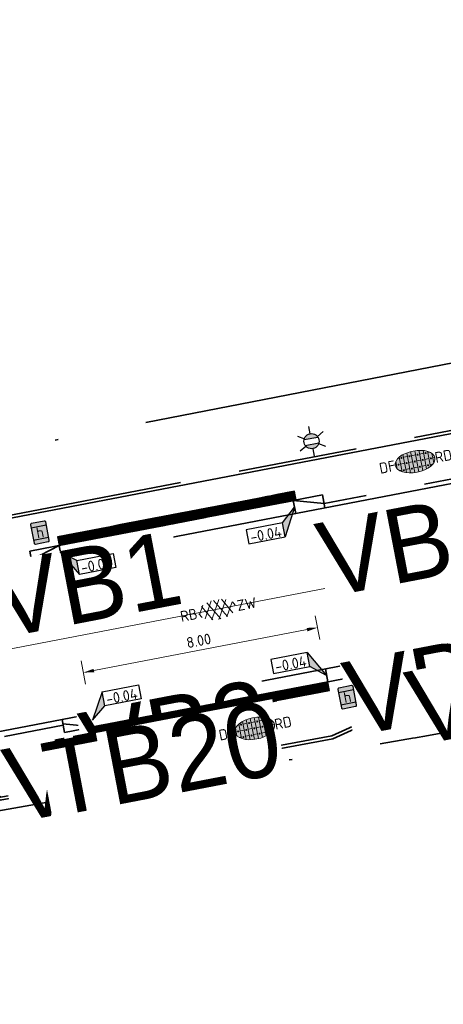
# Model space of a CAD drawing. Header units: metres. Extents: x 0 to 269924, y 0 to 933292.
# Tile 208 of 247: x 135319 to 135333, y 466710 to 466743. Entities that reach past the tile are written whole.
import ezdxf
from ezdxf import colors
from ezdxf.entities.mleader import LeaderData, LeaderLine
from ezdxf.enums import TextEntityAlignment as Align
from ezdxf.math import Vec2, Vec3

# ---------------------------------------------------------------- set-up
doc = ezdxf.new("R2018")
doc.units = ezdxf.units.M
for name, pattern in [('VH-BUSHALTEBAND', [4, 2, -2]), ('VH-OPSLUITBAND_100X200', [16, 8, -2, 4, -2]), ('VH-OPSLUITBAND_150X250', [24, 16, -2, 4, -2]), ('VH-TROTTOIRBAND_130-150', [15, 5, -2, 2, -2, 2, -2]), ('VH-TROTTOIRBAND_180-200', [20, 10, -2, 2, -2, 2, -2]), ('XX-HIDDEN', [4, 2, -2]), ('XX-PROJECTGRENS', [18, 12, -3, 0, -3])]:
    doc.linetypes.add(name, pattern=pattern)
for name, color, linetype, lineweight in [('N-GV-VH-KANTOPSLUITING_TROTTOIRBAND_180 200-G', 210, 'VH-TROTTOIRBAND_180-200', 35), ('N-WE-IE-MEUBILAIR_WEGMEUBILAIR_LICHTMAST-S', 7, 'Continuous', 25), ('N-WE-KG-GRENS_PROJECT-G', 7, 'XX-PROJECTGRENS', 35), ('N-WE-VH-KANTOPSLUITING-T18', 10, 'Continuous', 18), ('N-WE-VH-KANTOPSLUITING_BUSHALTEBAND-G', 30, 'VH-BUSHALTEBAND', 35), ('N-WE-VH-KANTOPSLUITING_OPSLUITBAND_100X200-G', 150, 'VH-OPSLUITBAND_100X200', 35), ('N-WE-VH-KANTOPSLUITING_OPSLUITBAND_150X250-G', 150, 'VH-OPSLUITBAND_150X250', 35), ('N-WE-VH-KANTOPSLUITING_TROTTOIRBAND_130 150-G', 210, 'VH-TROTTOIRBAND_130-150', 35), ('N-WE-VH-KANTOPSLUITING_VERLOOPBAND-T18', 10, 'Continuous', 18), ('N-WE-VH-KANTOPSLUITING_VOORKANTBAND-G', 50, 'Continuous', 35), ('N-WE-VH-M', 7, 'Continuous', 18), ('N-WE-VH-MATERIAALGRENS-G', 7, 'XX-HIDDEN', 35), ('N-WE-VH-VERHARDING-T18', 10, 'Continuous', 18), ('N-WE-VH-VERHARDING_ASFALT-S', 7, 'Continuous', 18), ('N-WE-VH-VERHARDING_STRAATBAKSTEEN-S', 7, 'Continuous', 18), ('N-WE-VW-HALTEPAAL-S', 7, 'Continuous', 25), ('X-XX-AL-HOOGTELABEL-S', 7, 'Continuous', 25), ('X-XX-AL-TEKENBLAD-S', 7, 'Continuous', 25)]:
    doc.layers.add(name, color=color, linetype=linetype, lineweight=lineweight)
doc.layers.add('X-XX-AL-HULPLIJN-G', color=30, linetype='Continuous', lineweight=18, plot=False)
doc.styles.add('NLCS-ISO', font='NLCS-ISO.ttf')
doc.styles.add('NLCS-ISO-M200-T18', font='NLCS-ISO.ttf', dxfattribs={"height": 0.36})
doc.styles.get("Standard").update_dxf_attribs({"font": 'romand.shx'})
doc.dimstyles.new('NLCS-M200-T18-PIJL_L2_H2', dxfattribs={"dimscale": 0.2, "dimtxt": 2.5, "dimasz": 1.8, "dimexe": 2, "dimexo": 2, "dimgap": 0.7, "dimtad": 1, "dimzin": 0, "dimdsep": 46, "dimtxsty": 'NLCS-ISO-M200-T18', "dimcen": 0, "dimdle": 2, "dimclrd": 256, "dimclre": 256, "dimclrt": 10, "dimazin": 0, "dimtfac": 1, "dimtdec": 3, "dimtofl": 0, "dimtmove": 0, "dimatfit": 3, "dimfxl": 2, "dimfxlon": 1, "dimtfillclr": 256, "dimtolj": 1, "dimtzin": 0, "dimlwd": -1, "dimlwe": -1, "dimarcsym": 0})

# ---------------------------------------------------------------- blocks, each defined once
blk = doc.blocks.new('SVH-ASFALT_KL-SO')
at = {"ltscale": 0.1}
for p, q in [((-3.32, -0.4), (-2.47, 1.08)), ((-1.25, -1.65), (-2.73, 0.92)), ((-2.51, -1.23), (-0.92, 1.53)), ((0.09, -1.73), (-1.71, 1.38)), ((-1.45, -1.61), (0.37, 1.54)), ((1.26, -1.54), (-0.53, 1.56)), ((-0.24, -1.74), (1.52, 1.29)), ((2.29, -1.09), (0.8, 1.48)), ((1.15, -1.58), (2.49, 0.75)), ((2.91, 0.06), (2.53, 0.71)), ((-2.96, -0.91), (-3.37, -0.2))]:
    blk.add_line(p, q, dxfattribs=at)
at = {"style": 'NLCS-ISO'}
blk.add_attdef('FUNCTIE_VERHARDING', text='', height=1.8, dxfattribs=at).set_placement((-3.62, -0.09), align=Align.MIDDLE_RIGHT)
blk.add_attdef('KLEUR', text='', height=1.8, dxfattribs=at).set_placement((3.17, -0.09), align=Align.MIDDLE_LEFT)
at = {"style": 'NLCS-ISO', "flags": 1}
blk.add_attdef('FUNCTIE', text='', height=1.8, dxfattribs=at).set_placement((0.12, -3.58), align=Align.MIDDLE_CENTER)
blk = doc.blocks.new('SVH-VERKEERSTEGEL_300X300_ZWART')
h = blk.add_hatch(color=250)
h.dxf.hatch_style = 1
h.paths.add_polyline_path([(-0.15, -0.3), (0.15, -0.3), (0.15, 0), (-0.15, 0)])
blk.add_3dface([(-0.15, -0.3), (0.15, -0.3), (0.15, 0), (-0.15, 0)])
blk = doc.blocks.new('SVH-VERKEERSTEGEL_300X300_WIT')
at = {"true_color": 0xffffff}
h = blk.add_hatch(color=7, dxfattribs=at)
h.dxf.hatch_style = 1
h.paths.add_polyline_path([(-0.15, -0.3), (0.15, -0.3), (0.15, 0), (-0.15, 0)])
blk.add_3dface([(-0.15, -0.3), (0.15, -0.3), (0.15, 0), (-0.15, 0)])
blk = doc.blocks.new('*U205')
at = {"lineweight": 30, "flags": 106}
blk.add_attdef('OB', text='', height=0.36, dxfattribs=at).set_placement((0, 0.1), align=Align.BOTTOM_CENTER)
blk = doc.blocks.new('*U235')
for p, q in [((2.53, -1.82), (0, 0)), ((0, 0), (2.61, -4.22)), ((2.61, -4.22), (2.53, -1.82)), ((8.81, -4.01), (2.61, -4.22))]:
    blk.add_line(p, q)
blk.add_lwpolyline([(2.53, -1.82), (8.73, -1.61), (8.81, -4.01)])
blk.add_solid([(2.53, -1.82), (0, 0), (2.61, -4.22)])
at = {"style": 'NLCS-ISO'}
blk.add_attdef('...', text='', height=1.8, rotation=1.9962, dxfattribs=at).set_placement((5.72, -4.53), align=Align.BOTTOM_CENTER)
blk = doc.blocks.new('*U236')
for p, q in [((-2.38, -2.29), (0, 0)), ((0, 0), (-2.3, -4.69)), ((-2.3, -4.69), (-2.38, -2.29)), ((-8.5, -4.91), (-2.3, -4.69))]:
    blk.add_line(p, q)
blk.add_lwpolyline([(-2.38, -2.29), (-8.58, -2.51), (-8.5, -4.91)])
blk.add_solid([(-2.38, -2.29), (0, 0), (-2.3, -4.69)])
at = {"style": 'NLCS-ISO'}
blk.add_attdef('...', text='', height=1.8, rotation=1.9962, dxfattribs=at).set_placement((-5.38, -5.22), align=Align.BOTTOM_CENTER)
blk = doc.blocks.new('*U237')
for p, q in [((2.31, 4.48), (0, 0)), ((2.39, 2.08), (2.31, 4.48)), ((0, 0), (2.39, 2.08)), ((8.59, 2.3), (2.39, 2.08))]:
    blk.add_line(p, q)
blk.add_lwpolyline([(2.31, 4.48), (8.51, 4.7), (8.59, 2.3)])
blk.add_solid([(2.31, 4.48), (0, 0), (2.39, 2.08)])
at = {"style": 'NLCS-ISO'}
blk.add_attdef('...', text='', height=1.8, rotation=1.9962, dxfattribs=at).set_placement((5.5, 1.77), align=Align.BOTTOM_CENTER)
blk = doc.blocks.new('*U238')
for p, q in [((-2.53, 1.91), (-2.61, 4.31)), ((-2.61, 4.31), (0, 0)), ((-8.73, 1.7), (-2.53, 1.91)), ((0, 0), (-2.53, 1.91))]:
    blk.add_line(p, q)
blk.add_lwpolyline([(-2.61, 4.31), (-8.81, 4.09), (-8.73, 1.7)])
blk.add_solid([(-2.61, 4.31), (0, 0), (-2.53, 1.91)])
at = {"style": 'NLCS-ISO'}
blk.add_attdef('...', text='', height=1.8, rotation=1.9962, dxfattribs=at).set_placement((-5.61, 1.38), align=Align.BOTTOM_CENTER)
blk = doc.blocks.new('N-SIE-WEG_LICHTMAST-SO')
h = blk.add_hatch(color=256)
h.paths.add_polyline_path([(1.16, 0.5, 0.658505), (-1.16, 0.5)])
h.paths.add_polyline_path([(-1.16, -0.5, 0.658505), (1.16, -0.5)])
at = {"flags": 128}
for points in [[(0, 1.27), (0, 2.53)], [(-2.19, 1.27), (-1.1, 0.63)], [(-1.16, 0.5), (1.16, 0.5)], [(1.1, 0.63), (2.19, 1.27)], [(-2.19, -1.27), (-1.1, -0.63)], [(-1.16, -0.5), (1.16, -0.5)], [(0, -1.27), (0, -2.53)], [(2.19, -1.27), (1.1, -0.63)]]:
    blk.add_lwpolyline(points, dxfattribs=at)
at = {"ltscale": 0.5}
blk.add_circle((0, 0), 1.27, dxfattribs=at)
at = {"style": 'NLCS-ISO'}
blk.add_attdef('TYPE', text='', height=1.8, dxfattribs=at).set_placement((0, 2.53), align=Align.BOTTOM_CENTER)
blk = doc.blocks.new('*D631')
at = {"layer": 'Defpoints', "color": 0, "transparency": 16777216}
for p in [(135328.562, 466722.943), (135328.828, 466721.56), (135320.971, 466720.052)]:
    blk.add_point(p, dxfattribs=at)
at = {"layer": 'N-WE-VH-M', "transparency": 16777216}
for p, q in [((135328.638, 466722.55), (135328.487, 466723.336)), ((135321.059, 466721.503), (135328.209, 466722.875)), ((135320.781, 466721.042), (135320.63, 466721.828))]:
    blk.add_line(p, q, dxfattribs=at)
for points in [[(135328.197, 466722.934), (135328.22, 466722.816), (135328.562, 466722.943)], [(135321.048, 466721.562), (135321.071, 466721.444), (135320.706, 466721.435)]]:
    blk.add_solid(points, dxfattribs=at)
at = {"layer": 'N-WE-VH-M', "color": 10, "transparency": 16777216, "insert": (135324.574, 466722.503), "char_height": 0.36, "attachment_point": 5, "rotation": 10.8653, "style": 'NLCS-ISO-M200-T18', "bg_fill": 3, "box_fill_scale": 1.1, "bg_fill_color": 256, "bg_fill_true_color": 13158600, "bg_fill_transparency": 0}
blk.add_mtext('\\A1;8.00', dxfattribs=at)
blk = doc.blocks.new('SVW-HALTEPAAL-SO')
at = {"true_color": 0xffff00}
h = blk.add_hatch(color=2, dxfattribs=at)
h.dxf.hatch_style = 1
edge = h.paths.add_edge_path()
edge.add_arc((1.09, 1.56), 0.196, 0, 90)
edge.add_line((1.09, 1.76), (-1.09, 1.76))
edge.add_arc((-1.09, 1.56), 0.196, 90, 180)
edge.add_line((-1.29, 1.56), (-1.29, -1.56))
edge.add_arc((-1.09, -1.56), 0.196, 180, 270)
edge.add_line((-1.09, -1.76), (1.09, -1.76))
edge.add_arc((1.09, -1.56), 0.196, 270, 360)
edge.add_line((1.29, -1.56), (1.29, 1.56))
for p, q in [((-1.29, 1.06), (1.29, 1.06)), ((-1.29, -1.06), (1.29, -1.06))]:
    blk.add_line(p, q)
blk.add_lwpolyline([(-1.09, -1.76), (1.09, -1.76, 0.414214), (1.29, -1.56), (1.29, 1.56, 0.414214), (1.09, 1.76), (-1.09, 1.76, 0.414214), (-1.29, 1.56), (-1.29, -1.56, 0.414214)], format="xyb", close=True)
at = {"lineweight": 18, "style": 'NLCS-ISO'}
blk.add_text('h', height=1.8, dxfattribs=at).set_placement((0.02, 0.01), align=Align.MIDDLE_CENTER)
blk = doc.blocks.new('*U141')
at = {"lineweight": 30, "flags": 106}
blk.add_attdef('OB', text='', height=0.36, dxfattribs=at).set_placement((0, 0.1), align=Align.BOTTOM_CENTER)
blk = doc.blocks.new('SVH-SBS_DIKFORMAAT_HALFST_KL-SO')
h = blk.add_hatch(color=254)
edge = h.paths.add_edge_path()
edge.add_ellipse((0.06, -0.03), major_axis=(3.39, 0), ratio=0.533267, start_angle=0, end_angle=360)
for p, q in [((-1.04, -1.74), (-1.04, 1.69)), ((-0.35, -1.83), (-0.35, 1.77)), ((0.34, -1.83), (0.34, 1.78)), ((1.03, -1.76), (1.03, 1.71)), ((-3.34, 0.03), (-3.11, 0.03)), ((-3.11, -0.69), (-3.11, 0.63)), ((-2.65, 1.06), (-2.42, 1.06)), ((-2.42, -1.27), (-2.42, 1.21)), ((-2.42, 0.03), (-1.73, 0.03)), ((-1.73, -1.57), (-1.73, 1.51)), ((-1.73, 1.06), (-1.04, 1.06)), ((-1.04, 0.03), (-0.35, 0.03)), ((-0.35, 1.06), (0.34, 1.06)), ((0.34, 0.03), (1.03, 0.03)), ((1.03, 1.06), (1.72, 1.06)), ((1.72, -1.6), (1.72, 1.55)), ((1.72, 0.03), (2.41, 0.03)), ((2.41, -1.33), (2.41, 1.27)), ((2.41, 1.06), (2.77, 1.06)), ((3.1, -0.82), (3.1, 0.77)), ((3.1, 0.03), (3.45, 0.03)), ((-2.8, -1.01), (-2.42, -1.01)), ((-1.73, -1.01), (-1.04, -1.01)), ((-0.35, -1.01), (0.34, -1.01)), ((1.03, -1.01), (1.72, -1.01)), ((2.41, -1.01), (2.91, -1.01))]:
    blk.add_line(p, q)
for centre in [(-2.76, 0), (-2.07, 1.03), (-1.38, 0), (-0.69, 1.03), (0, 0), (0.69, 1.03), (1.38, 0), (2.07, 1.03), (2.76, 0), (-2.07, -1.09), (-0.69, -1.09), (0.69, -1.04), (2.07, -1.04)]:
    blk.add_circle(centre, 0.0881)
blk.add_ellipse((0.06, -0.03), major_axis=(3.39, 0), ratio=0.533267)
at = {"style": 'NLCS-ISO'}
blk.add_attdef('FORMAAT', text='', height=1.8, dxfattribs=at).set_placement((-3.34, -0.03), align=Align.MIDDLE_RIGHT)
blk.add_attdef('KLEUR', text='', height=1.8, dxfattribs=at).set_placement((3.45, -0.03), align=Align.MIDDLE_LEFT)
at = {"style": 'NLCS-ISO', "flags": 1}
blk.add_attdef('FUNCTIE', text='', height=1.8, dxfattribs=at).set_placement((0.12, -3.58), align=Align.MIDDLE_CENTER)

msp = doc.modelspace()

# ---------------------------------------------------------------- linework, layer by layer
at = {"layer": 'N-GV-VH-KANTOPSLUITING_TROTTOIRBAND_180 200-G', "flags": 128}
msp.add_lwpolyline([(135320.027, 466719.667), (135318.063, 466719.29)], dxfattribs=at)
at = {"layer": 'N-WE-VH-KANTOPSLUITING_BUSHALTEBAND-G'}
for points in [[(135328.727, 466727.39), (135318.906, 466725.505)], [(135329.893, 466721.316), (135320.072, 466719.431)]]:
    msp.add_lwpolyline(points, dxfattribs=at)
at = {"layer": 'N-WE-VH-KANTOPSLUITING_OPSLUITBAND_100X200-G', "flags": 128}
for points in [[(135197.656, 466693.529), (135202.437, 466694.498), (135202.319, 466695.086), (135202.904, 466695.205), (135205.063, 466695.641), (135205.182, 466695.052), (135216.963, 466697.431), (135216.845, 466698.019), (135219.589, 466698.573), (135219.708, 466697.985), (135221.591, 466698.365), (135235.046, 466701.072), (135242.614, 466702.582), (135244.241, 466700.414), (135287.543, 466708.806), (135287.703, 466711.88), (135291.924, 466712.69), (135299.97, 466714.255), (135308.48, 466715.918), (135312.296, 466716.651), (135316.875, 466717.484), (135317.31, 466717.567), (135317.908, 466717.155), (135329.071, 466719.215), (135331.421, 466720.275), (135347.259, 466723.315), (135348.251, 466723.506), (135389.342, 466731.869), (135391.08, 466730.739)], [(135317.979, 466725.032), (135317.677, 466726.603), (135343.341, 466731.529), (135343.642, 466729.957)]]:
    msp.add_lwpolyline(points, dxfattribs=at)
at = {"layer": 'N-WE-VH-KANTOPSLUITING_OPSLUITBAND_150X250-G', "flags": 128}
msp.add_lwpolyline([(135337.137, 466723.002), (135331.802, 466721.978)], dxfattribs=at)
at = {"layer": 'N-WE-VH-KANTOPSLUITING_TROTTOIRBAND_130 150-G'}
msp.add_line((135330.82, 466721.789), (135331.802, 466721.978), dxfattribs=at)
at = {"layer": 'N-WE-VH-KANTOPSLUITING_TROTTOIRBAND_130 150-G', "flags": 128}
for points in [[(135337.062, 466728.695), (135328.782, 466727.105)], [(135318.961, 466725.22), (135317.979, 466725.032)], [(135330.82, 466721.789), (135329.838, 466721.601)]]:
    msp.add_lwpolyline(points, dxfattribs=at)
at = {"layer": 'N-WE-VH-KANTOPSLUITING_VOORKANTBAND-G'}
for p, q in [((135328.81, 466726.958), (135328.727, 466727.39)), ((135327.828, 466726.769), (135327.745, 466727.201)), ((135328.782, 466727.105), (135327.745, 466727.201)), ((135318.961, 466725.22), (135319.888, 466725.693)), ((135319.971, 466725.261), (135319.888, 466725.693)), ((135318.989, 466725.073), (135318.906, 466725.505)), ((135330.792, 466721.937), (135331.788, 466722.051)), ((135331.788, 466722.051), (135330.82, 466721.789)), ((135331.802, 466721.978), (135331.774, 466722.125)), ((135329.893, 466721.316), (135329.81, 466721.748)), ((135330.82, 466721.789), (135330.792, 466721.937)), ((135328.911, 466721.128), (135328.828, 466721.56)), ((135320.072, 466719.431), (135319.989, 466719.863)), ((135321.054, 466719.62), (135320.971, 466720.052)), ((135320.017, 466719.716), (135321.054, 466719.62))]:
    msp.add_line(p, q, dxfattribs=at)
for points in [[(135203.676, 466696.84), (135220.455, 466700.227), (135270.43, 466710.208), (135284.862, 466713.08), (135290.505, 466714.2), (135291.592, 466714.409), (135299.635, 466715.973), (135308.147, 466717.637), (135311.975, 466718.371), (135314.1, 466718.758), (135314.35, 466718.802), (135314.612, 466718.851), (135316.554, 466719.204), (135346.929, 466725.034), (135347.911, 466725.223), (135396.529, 466735.118)], [(135205.26, 466695.17), (135216.846, 466697.509), (135216.727, 466698.097), (135219.667, 466698.691), (135219.786, 466698.103), (135221.572, 466698.463), (135235.027, 466701.17), (135242.657, 466702.692), (135244.283, 466700.524), (135287.447, 466708.889), (135287.608, 466711.963), (135291.905, 466712.789), (135299.951, 466714.353), (135308.461, 466716.017), (135312.278, 466716.749), (135316.857, 466717.582), (135317.332, 466717.673), (135317.931, 466717.261), (135329.041, 466719.311), (135331.39, 466720.371), (135347.24, 466723.414), (135348.231, 466723.604), (135389.362, 466731.975)], [(135318.989, 466725.073), (135346.911, 466730.432)]]:
    msp.add_lwpolyline(points, dxfattribs=at)
at = {"layer": 'N-WE-VH-KANTOPSLUITING_VOORKANTBAND-G', "flags": 128}
for points in [[(135318.077, 466725.05), (135317.794, 466726.524), (135343.261, 466731.412), (135343.544, 466729.939)], [(135318.989, 466725.073), (135315.107, 466724.328)]]:
    msp.add_lwpolyline(points, dxfattribs=at)
at = {"layer": 'N-WE-VH-MATERIAALGRENS-G', "elevation": -0.11}
msp.add_lwpolyline([(135332.725, 466720.628), (135332.442, 466722.101)], dxfattribs=at)
at = {"layer": 'X-XX-AL-HULPLIJN-G'}
msp.add_lwpolyline([(135099.382, 466678.508), (135105.836, 466679.812), (135108.908, 466680.432), (135124.95, 466683.664), (135144.271, 466687.528), (135147.021, 466688.079), (135167.303, 466692.178), (135179.786, 466694.704), (135191.704, 466697.119), (135203.151, 466699.437), (135219.933, 466702.825), (135269.911, 466712.807), (135284.348, 466715.68), (135289.997, 466716.801), (135291.089, 466717.011), (135299.124, 466718.573), (135307.643, 466720.238), (135311.488, 466720.976), (135313.63, 466721.366), (135313.876, 466721.41), (135314.134, 466721.457), (135316.052, 466721.806), (135347.411, 466727.827)], dxfattribs=at)

# ---------------------------------------------------------------- block references
at = {"layer": 'N-WE-IE-MEUBILAIR_WEGMEUBILAIR_LICHTMAST-S', "xscale": 0.2000000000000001, "yscale": 0.2000000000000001, "zscale": 0.2000000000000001, "rotation": 10.21487124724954}
msp.add_blockref('N-SIE-WEG_LICHTMAST-SO', (135328.361, 466729.193), dxfattribs=at)
at = {"layer": 'N-WE-VH-KANTOPSLUITING_VERLOOPBAND-T18'}
ref = msp.add_blockref('*U205', (135328.422, 466726.313), dxfattribs=dict(at, rotation=10.86534092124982))
lines = msp.add_mtext('VB3', dxfattribs={"layer": '0', "insert": (135328.403, 466726.411), "char_height": 2.5, "attachment_point": 1, "rotation": 10.8653, "bg_fill": 3, "box_fill_scale": 1, "bg_fill_color": 256, "bg_fill_transparency": 0})
ref.add_attrib('OB', '', (135328.403, 466726.411), dxfattribs={"flags": 60}).embed_mtext(lines)
ref = msp.add_blockref('*U205', (135317.488, 466724.937), dxfattribs=dict(at, rotation=10.86534099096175))
lines = msp.add_mtext('VB1', dxfattribs={"layer": '0', "insert": (135317.469, 466725.036), "char_height": 2.5, "attachment_point": 1, "rotation": 10.8653, "bg_fill": 3, "box_fill_scale": 1, "bg_fill_color": 256, "bg_fill_transparency": 0})
ref.add_attrib('OB', '', (135317.469, 466725.036), dxfattribs={"flags": 24}).embed_mtext(lines)
ref = msp.add_blockref('*U205', (135329.319, 466721.654), dxfattribs=dict(at, rotation=10.86534092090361))
lines = msp.add_mtext('VB3', dxfattribs={"layer": '0', "insert": (135329.3, 466721.752), "char_height": 2.5, "attachment_point": 1, "rotation": 10.8653, "bg_fill": 3, "box_fill_scale": 1, "bg_fill_color": 256, "bg_fill_transparency": 0})
ref.add_attrib('OB', '', (135329.3, 466721.752)).embed_mtext(lines)
ref = msp.add_blockref('*U205', (135331.417, 466721.334, -0.223), dxfattribs=dict(at, rotation=10.86534120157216))
lines = msp.add_mtext('VB1', dxfattribs={"layer": '0', "insert": (135331.398, 466721.432, -0.223), "char_height": 2.5, "attachment_point": 1, "rotation": 10.8653, "bg_fill": 3, "box_fill_scale": 1, "bg_fill_color": 256, "bg_fill_transparency": 0})
ref.add_attrib('OB', '', (135331.398, 466721.432, -0.223), dxfattribs={"flags": 4}).embed_mtext(lines)
ref = msp.add_blockref('*U205', (135320.48, 466719.957), dxfattribs=dict(at, rotation=10.86534092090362))
lines = msp.add_mtext('VB3', dxfattribs={"layer": '0', "insert": (135320.461, 466720.056), "char_height": 2.5, "attachment_point": 1, "rotation": 10.8653, "bg_fill": 3, "box_fill_scale": 1, "bg_fill_color": 256, "bg_fill_transparency": 0})
ref.add_attrib('OB', '', (135320.461, 466720.056)).embed_mtext(lines)
ref = msp.add_blockref('*U205', (135317.913, 466718.742), dxfattribs=dict(at, rotation=10.86534091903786))
lines = msp.add_mtext('VB4', dxfattribs={"layer": '0', "insert": (135317.894, 466718.84), "char_height": 2.5, "attachment_point": 1, "rotation": 10.8653, "bg_fill": 3, "box_fill_scale": 1, "bg_fill_color": 256, "bg_fill_transparency": 0})
ref.add_attrib('OB', '', (135317.894, 466718.84), dxfattribs={"flags": 62}).embed_mtext(lines)
at = {"layer": 'N-WE-VH-VERHARDING_ASFALT-S', "xscale": 0.2, "yscale": 0.2, "zscale": 0.2, "rotation": 10.8375265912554}
msp.add_blockref('SVH-ASFALT_KL-SO', (135325.234, 466723.571), dxfattribs=at).add_auto_attribs({'FUNCTIE_VERHARDING': 'RB', 'KLEUR': 'ZW'})
at = {"layer": 'N-WE-VH-VERHARDING_STRAATBAKSTEEN-S', "xscale": 0.2, "yscale": 0.2, "zscale": 0.2, "rotation": 11.04230120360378}
msp.add_blockref('SVH-SBS_DIKFORMAAT_HALFST_KL-SO', (135331.822, 466728.513), dxfattribs=at).add_auto_attribs({'FORMAAT': 'DF', 'KLEUR': 'RD'})
at = {"layer": 'N-WE-VW-HALTEPAAL-S', "xscale": 0.2, "yscale": 0.2, "zscale": 0.2, "rotation": 10.87}
for p in [(135319.246, 466726.131), (135329.557, 466720.611)]:
    msp.add_blockref('SVW-HALTEPAAL-SO', p, dxfattribs=at)
at = {"layer": 'X-XX-AL-HOOGTELABEL-S', "xscale": 0.2000000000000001, "yscale": 0.2000000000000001, "zscale": 0.2000000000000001, "rotation": 8.86910030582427}
for name, p in [('*U236', (135327.783, 466726.985)), ('*U235', (135319.93, 466725.477)), ('*U238', (135328.866, 466721.343)), ('*U237', (135321.013, 466719.836))]:
    msp.add_blockref(name, p, dxfattribs=at).add_auto_attribs({'...': '-0.04'})
at = {"layer": 'X-XX-AL-TEKENBLAD-S'}
for name, p, rotation in [('SVH-VERKEERSTEGEL_300X300_WIT', (135326.755, 466727.317), 10.86534090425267), ('SVH-VERKEERSTEGEL_300X300_ZWART', (135327.05, 466727.373), 10.86534090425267), ('SVH-VERKEERSTEGEL_300X300_WIT', (135327.345, 466727.43), 10.86534090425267), ('SVH-VERKEERSTEGEL_300X300_ZWART', (135327.639, 466727.487), 10.86534090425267), ('SVH-VERKEERSTEGEL_300X300_WIT', (135324.988, 466726.978), 10.86534090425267), ('SVH-VERKEERSTEGEL_300X300_ZWART', (135325.282, 466727.034), 10.86534090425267), ('SVH-VERKEERSTEGEL_300X300_WIT', (135325.577, 466727.091), 10.86534090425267), ('SVH-VERKEERSTEGEL_300X300_ZWART', (135325.872, 466727.147), 10.86534090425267), ('SVH-VERKEERSTEGEL_300X300_WIT', (135326.166, 466727.204), 10.86534090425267), ('SVH-VERKEERSTEGEL_300X300_ZWART', (135326.461, 466727.26), 10.86534090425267), ('SVH-VERKEERSTEGEL_300X300_WIT', (135323.22, 466726.638), 10.86534090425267), ('SVH-VERKEERSTEGEL_300X300_ZWART', (135323.515, 466726.695), 10.86534090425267), ('SVH-VERKEERSTEGEL_300X300_WIT', (135323.809, 466726.751), 10.86534090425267), ('SVH-VERKEERSTEGEL_300X300_ZWART', (135324.104, 466726.808), 10.86534090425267), ('SVH-VERKEERSTEGEL_300X300_WIT', (135324.398, 466726.865), 10.86534090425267), ('SVH-VERKEERSTEGEL_300X300_ZWART', (135324.693, 466726.921), 10.86534090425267), ('SVH-VERKEERSTEGEL_300X300_ZWART', (135321.747, 466726.356), 10.86534090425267), ('SVH-VERKEERSTEGEL_300X300_WIT', (135322.041, 466726.412), 10.86534090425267), ('SVH-VERKEERSTEGEL_300X300_ZWART', (135322.336, 466726.469), 10.86534090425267), ('SVH-VERKEERSTEGEL_300X300_WIT', (135322.631, 466726.525), 10.86534090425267), ('SVH-VERKEERSTEGEL_300X300_ZWART', (135322.925, 466726.582), 10.86534090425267), ('SVH-VERKEERSTEGEL_300X300_ZWART', (135319.979, 466726.016), 10.86534090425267), ('SVH-VERKEERSTEGEL_300X300_WIT', (135320.274, 466726.073), 10.86534090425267), ('SVH-VERKEERSTEGEL_300X300_ZWART', (135320.568, 466726.129), 10.86534090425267), ('SVH-VERKEERSTEGEL_300X300_WIT', (135320.863, 466726.186), 10.86534090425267), ('SVH-VERKEERSTEGEL_300X300_ZWART', (135321.158, 466726.242), 10.86534090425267), ('SVH-VERKEERSTEGEL_300X300_WIT', (135321.452, 466726.299), 10.86534090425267), ('SVH-VERKEERSTEGEL_300X300_WIT', (135328.469, 466721.043), 10.86534092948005), ('SVH-VERKEERSTEGEL_300X300_ZWART', (135328.763, 466721.099), 10.86534092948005), ('SVH-VERKEERSTEGEL_300X300_WIT', (135326.701, 466720.703), 10.86534092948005), ('SVH-VERKEERSTEGEL_300X300_ZWART', (135326.996, 466720.76), 10.86534092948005), ('SVH-VERKEERSTEGEL_300X300_WIT', (135327.29, 466720.817), 10.86534092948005), ('SVH-VERKEERSTEGEL_300X300_ZWART', (135327.585, 466720.873), 10.86534092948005), ('SVH-VERKEERSTEGEL_300X300_WIT', (135327.88, 466720.93), 10.86534092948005), ('SVH-VERKEERSTEGEL_300X300_ZWART', (135328.174, 466720.986), 10.86534092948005), ('SVH-VERKEERSTEGEL_300X300_WIT', (135324.933, 466720.364), 10.86534092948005), ('SVH-VERKEERSTEGEL_300X300_ZWART', (135325.228, 466720.421), 10.86534092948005), ('SVH-VERKEERSTEGEL_300X300_WIT', (135325.523, 466720.477), 10.86534092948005), ('SVH-VERKEERSTEGEL_300X300_ZWART', (135325.817, 466720.534), 10.86534092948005), ('SVH-VERKEERSTEGEL_300X300_WIT', (135326.112, 466720.59), 10.86534092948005), ('SVH-VERKEERSTEGEL_300X300_ZWART', (135326.406, 466720.647), 10.86534092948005), ('SVH-VERKEERSTEGEL_300X300_ZWART', (135323.46, 466720.081), 10.86534092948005), ('SVH-VERKEERSTEGEL_300X300_WIT', (135323.755, 466720.138), 10.86534092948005), ('SVH-VERKEERSTEGEL_300X300_ZWART', (135324.049, 466720.194), 10.86534092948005), ('SVH-VERKEERSTEGEL_300X300_WIT', (135324.344, 466720.251), 10.86534092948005), ('SVH-VERKEERSTEGEL_300X300_ZWART', (135324.639, 466720.308), 10.86534092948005), ('SVH-VERKEERSTEGEL_300X300_ZWART', (135321.692, 466719.742), 10.86534092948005), ('SVH-VERKEERSTEGEL_300X300_WIT', (135321.987, 466719.799), 10.86534092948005), ('SVH-VERKEERSTEGEL_300X300_ZWART', (135322.282, 466719.855), 10.86534092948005), ('SVH-VERKEERSTEGEL_300X300_WIT', (135322.576, 466719.912), 10.86534092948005), ('SVH-VERKEERSTEGEL_300X300_ZWART', (135322.871, 466719.968), 10.86534092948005), ('SVH-VERKEERSTEGEL_300X300_WIT', (135323.166, 466720.025), 10.86534092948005), ('SVH-VERKEERSTEGEL_300X300_ZWART', (135321.103, 466719.629), 10.86534092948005), ('SVH-VERKEERSTEGEL_300X300_WIT', (135321.398, 466719.686), 10.86534092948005)]:
    msp.add_blockref(name, p, dxfattribs=dict(at, rotation=rotation))

# ---------------------------------------------------------------- leaders
at = {"layer": 'N-WE-VH-VERHARDING-T18'}
ml = msp.add_multileader_mtext('Standard', dxfattribs=at)
ml.set_content('', color=256, style='NLCS-ISO-M200-T18')
ml.set_leader_properties(color=256, linetype='ByLayer', lineweight=-1)
ml.build(insert=Vec2(0, 0))
ml.multileader.update_dxf_attribs({"has_dogleg": 0, "text_left_attachment_type": 5, "text_right_attachment_type": 5, "dogleg_length": 0.36, "arrow_head_size": 0.36})
ctx = ml.context
ctx.base_point, ctx.char_height, ctx.arrow_head_size, ctx.landing_gap_size, ctx.plane_origin = Vec3(135697.392, 466805.766), 0.36, 0.36, 0.18, Vec3(135695.697, 466805.189)
ctx.left_attachment, ctx.right_attachment = 5, 5
notes = []
notes.append((ctx, [(0, (0, 0, 0), (0, 0), (1, 0), 1, [])]))
ctx.mtext.insert, ctx.mtext.rotation, ctx.mtext.flow_direction = Vec3(135697.572, 466806.126), -0.147529, 5
for ctx, leaders in notes:
    for number, flags, end, landing, length, lines in leaders:
        leader = LeaderData()
        leader.index, (leader.has_last_leader_line, leader.has_dogleg_vector, leader.attachment_direction) = number, flags
        leader.last_leader_point, leader.dogleg_vector, leader.dogleg_length = Vec3(end), Vec3(landing), length
        for number, points, colour, breaks in lines:
            line = LeaderLine()
            line.index, line.vertices, line.color, line.breaks = number, Vec3.list(points), colors.encode_raw_color(colour), breaks
            leader.lines.append(line)
        ctx.leaders.append(leader)

# ---------------------------------------------------------------- next in the draw order: dimensions: what is measured, and where the dimension line sits
at = {"layer": 'N-WE-VH-M'}
dim = msp.add_aligned_dim(p1=(135320.971, 466720.052), p2=(135328.828, 466721.56), distance=1.408, dimstyle='NLCS-M200-T18-PIJL_L2_H2', override={"dimtfill": 1}, dxfattribs=at)
dim.commit()
dim.dimension.update_dxf_attribs({"geometry": '*D631', "text_midpoint": (135324.574, 466722.503)})

# ---------------------------------------------------------------- next in the draw order: linework, layer by layer
at = {"layer": 'N-WE-KG-GRENS_PROJECT-G', "flags": 128}
msp.add_lwpolyline([(133942.152, 466524.013), (133955.533, 466522.507), (133956.145, 466521.626), (133962.811, 466521.355), (133963.543, 466522.67), (133965.054, 466522.563), (133965.551, 466521.193), (133981.5, 466520.334), (133981.565, 466520.896), (133982.028, 466520.86), (133994.134, 466520.33), (133994.151, 466519.671), (134009.067, 466519.478), (134013.911, 466519.512), (134027.732, 466519.636), (134028.693, 466519.554), (134034.796, 466519.611), (134050.86, 466519.659), (134068.501, 466520.152), (134071.254, 466520.237), (134077.26, 466520.692), (134094.041, 466522.635), (134101.385, 466523.282), (134101.428, 466523.91), (134128.995, 466527.092), (134141.938, 466528.627), (134148.421, 466529.392), (134148.476, 466529.087), (134157.108, 466530.24), (134157.762, 466530.339), (134157.953, 466529.076), (134163.706, 466529.946), (134172.69, 466531.055), (134201.838, 466535.069), (134202.197, 466534.878), (134203.304, 466535.042), (134208.161, 466535.722), (134214.682, 466536.673), (134215.15, 466536.846), (134235.766, 466539.754), (134239.587, 466540.449), (134251.117, 466542.218), (134251.536, 466542.09), (134264.479, 466543.833), (134264.487, 466544.317), (134273.56, 466545.641), (134273.608, 466545.287), (134285.679, 466546.863), (134299.118, 466548.971), (134309.192, 466550.345), (134329.805, 466553.659), (134341.526, 466555.206), (134346.97, 466556.112), (134351.977, 466556.025), (134358.949, 466556.887), (134359.186, 466557.313), (134365.426, 466557.917), (134389.225, 466560.758), (134395.395, 466561.519), (134400.633, 466562.019), (134418.638, 466563.907), (134426.404, 466566.343), (134432.472, 466567.14), (134437.532, 466567.422), (134444.848, 466568.25), (134448.277, 466568.388), (134484.594, 466572.762), (134486.539, 466572.966), (134490.599, 466573.546), (134498.499, 466574.536), (134514.318, 466576.701), (134542.397, 466581.367), (134546.702, 466582.122), (134551.593, 466582.441), (134551.871, 466583.179), (134557.906, 466584.406), (134558.276, 466584.115), (134567.36, 466586.004), (134582.717, 466588.715), (134583.108, 466588.972), (134590.444, 466590.398), (134630.038, 466598.271), (134633.264, 466598.923), (134632.087, 466604.993), (134646.051, 466607.537), (134647.414, 466607.429), (134666.972, 466611.405), (134675.342, 466617.463), (134674.819, 466607.593), (134696.995, 466610.537), (134702.172, 466611.327), (134706.525, 466612.071), (134709.085, 466612.323), (134712.087, 466612.776), (134715, 466613.203), (134716.349, 466613.229), (134723.364, 466613.968), (134738.981, 466616.639), (134746.062, 466617.28), (134746.09, 466616.641), (134760.121, 466618.861), (134759.993, 466619.829), (134768.446, 466621.137), (134784.615, 466623.738), (134787.541, 466625.072), (134796.772, 466626.479), (134796.899, 466625.715), (134813.878, 466628.545), (134820.226, 466629.584), (134847.68, 466634.234), (134881.79, 466639.204), (134881.926, 466639.532), (134884.43, 466640.009), (134893.797, 466641.711), (134903.085, 466643.328), (134904.138, 466643.527), (134920.265, 466646.374), (134921.332, 466646.578), (134937.367, 466649.518), (134938.501, 466649.708), (134961.555, 466654.096), (134967.764, 466655.262), (134974.722, 466656.563), (134984.23, 466658.491), (134992.023, 466659.998), (134995.809, 466660.766), (135000.442, 466661.693), (135009.695, 466663.648), (135010.659, 466663.869), (135018.832, 466665.618), (135021.92, 466666.314), (135034.093, 466668.943), (135034.161, 466668.769), (135043.8, 466670.832), (135059.084, 466674.02), (135068.771, 466676.078), (135083.089, 466679.034), (135091.902, 466680.993), (135097.488, 466682.166), (135104.831, 466683.651), (135116.534, 466686.231), (135119.892, 466686.792), (135126.3, 466688.013), (135127.347, 466688.196), (135130.448, 466688.891), (135135.602, 466689.887), (135140.19, 466691.518), (135166.592, 466696.94), (135182.368, 466700.724), (135201.902, 466704.748), (135203.941, 466705.082), (135209.867, 466705.957), (135217.801, 466707.782), (135228.821, 466709.933), (135242.391, 466712.598), (135277.698, 466719.723), (135279.457, 466720.111), (135279.55, 466721.578), (135288.178, 466723.073), (135350.963, 466735.305), (135501.986, 466763.685), (135501.162, 466761.839), (135525.132, 466766.833), (135533.639, 466768.672), (135569.042, 466775.188), (135582.767, 466777.378), (135584.022, 466777.634), (135585.675, 466776.264, 0.01918), (135652.451, 466792.01), (135652.891, 466793.457), (135660.981, 466795.919), (135661.574, 466796.074), (135664.481, 466796.836), (135665.946, 466796.651), (135673.558, 466799.328), (135680.977, 466801.739), (135687.276, 466804.201), (135692.547, 466806.295), (135705.432, 466809.743), (135712.094, 466810.706), (135728.145, 466817.035), (135760.285, 466825.832), (135773.458, 466829.179), (135789.116, 466834.08), (135813.029, 466842.892), (135823.352, 466846.718), (135839.426, 466852.91), (135860.96, 466860.89), (135867.928, 466863.26), (135895.199, 466872.784), (135899.312, 466861.8), (135873.359, 466852.082), (135873.188, 466848.843), (135867.814, 466846.669), (135856.104, 466842.036), (135847.253, 466838.505), (135830.033, 466832.514), (135818.854, 466828.652), (135812.865, 466826.949), (135808.959, 466825.804), (135805.053, 466824.658), (135770.731, 466814.307), (135766.971, 466812.016), (135761.879, 466808.079), (135757.591, 466807.133), (135743.839, 466803.566), (135724.075, 466798.35), (135721.275, 466798.229), (135720.422, 466801.401), (135715.133, 466799.834), (135698.553, 466794.754), (135698.279, 466793.693), (135686.038, 466790.352), (135686.038, 466789.248), (135686.038, 466787.562), (135681.985, 466786.092), (135677.719, 466785.319), (135623.458, 466770.711), (135607.41, 466767.662), (135584.355, 466763.142), (135577.091, 466761.475), (135570.47, 466760.803), (135524.714, 466753.103), (135522.642, 466752.878), (135515.666, 466751.661), (135498.388, 466748.218), (135460.498, 466741.759), (135438.515, 466737.953), (135402.134, 466731.048), (135401.842, 466732.671), (135396.111, 466731.637), (135390.927, 466730.659), (135374.008, 466727.423), (135342.463, 466720.896), (135337.831, 466720.249), (135332.781, 466719.412), (135316.41, 466716.549), (135312.764, 466716.512), (135301.04, 466714.003), (135296.667, 466713.077), (135288.078, 466711.338), (135288.031, 466710.414), (135288.066, 466708.643), (135283.612, 466707.738), (135244.114, 466700.084), (135242.59, 466702.114), (135218.779, 466697.088), (135216.4, 466696.736), (135207.126, 466694.996), (135197.842, 466693.22), (135196.987, 466690.777), (135188.214, 466689.009), (135186.218, 466690.919), (135157.953, 466685.339), (135157.545, 466682.623), (135152.388, 466681.564), (135151.517, 466683.806), (135135.729, 466680.62), (135134.464, 466677.149), (135128.184, 466675.854), (135125.788, 466678.571), (135109.606, 466675.114), (135107.871, 466673.543), (135107.871, 466672.134), (135099.469, 466670.442), (135080.265, 466666.625), (135079.406, 466666.151), (135069.61, 466664.202), (135057.638, 466661.759), (135035.803, 466657.155), (135033.723, 466658.689), (135013.618, 466654.679), (135014.198, 466652.086), (135012.612, 466651.731), (135012.176, 466654.16), (134999.525, 466651.581), (134981.058, 466648.065), (134978.74, 466647.609), (134978.586, 466647.723), (134973.29, 466646.777), (134967.912, 466645.754), (134966.071, 466645.409), (134952.75, 466642.776), (134952.592, 466643.577), (134951.246, 466643.315), (134944.955, 466642.097), (134940.872, 466641.345), (134939.907, 466640.789), (134925.329, 466637.906), (134925.171, 466637.877), (134925.333, 466636.966), (134925.553, 466635.733), (134922.159, 466635.157), (134921.983, 466636.201), (134920.712, 466635.973), (134906.644, 466633.431), (134906.509, 466633.768), (134899.927, 466632.517), (134896.041, 466630.574), (134862.297, 466626.202), (134861.423, 466623.924), (134854.723, 466622.819), (134853.222, 466624.597), (134834.721, 466621.381), (134818.755, 466618.638), (134803.128, 466616.182), (134801.097, 466614.744), (134787.48, 466613.242), (134768.983, 466610.888), (134755.14, 466609.258), (134754.957, 466609.237), (134754.786, 466610.217), (134731.872, 466606.359), (134713.4, 466603.055), (134699.607, 466600.717), (134685.428, 466598.156), (134675.878, 466596.194), (134672.276, 466595.656), (134668.91, 466595.016), (134645.926, 466591.058), (134638.577, 466590.001), (134611.474, 466584.899), (134601.717, 466583.131), (134600.6, 466582.901), (134592.762, 466581.44), (134575.118, 466578.109), (134569.726, 466577.127), (134558.057, 466574.923), (134547.369, 466573.132), (134538.23, 466571.522), (134531.355, 466570.551), (134524.272, 466569.346), (134519.026, 466568.326), (134515.39, 466567.719), (134505.384, 466563.341), (134500.986, 466562.643), (134495.881, 466561.909), (134495.823, 466562.312), (134492.204, 466563.642), (134484.398, 466562.518), (134478.905, 466561.786), (134469.843, 466560.533), (134464.536, 466559.742), (134456.919, 466558.745), (134448.033, 466557.687), (134433.208, 466556.61), (134412.104, 466554.577), (134407.553, 466554.101), (134387.467, 466551.741), (134381.785, 466550.955), (134364.962, 466548.659), (134360.191, 466548.481), (134354.944, 466547.628), (134324.113, 466542.837), (134319.685, 466541.923), (134312.466, 466540.844), (134307.061, 466539.9), (134305.527, 466540.739), (134283.993, 466537.831), (134278.004, 466536.268), (134260.392, 466533.941), (134253.899, 466532.65), (134244.867, 466531.618), (134227.961, 466528.835), (134196.876, 466524.748), (134191.294, 466524.652), (134189.441, 466519.487), (134180.543, 466523.251), (134138.079, 466517.961), (134135.279, 466517.668), (134120.646, 466515.791), (134115.858, 466514.998), (134094.415, 466512.788), (134094.483, 466512.133), (134077.905, 466510.692), (134056.132, 466509.19), (134043.898, 466509.02), (134033.049, 466509.242), (134023.923, 466509.529), (134011.048, 466510.262), (134011.12, 466510.989), (133978.031, 466511.971), (133977.492, 466511.386), (133976.525, 466511.415), (133970.93, 466511.61), (133940.859, 466512.853), (133936.339, 466513.04), (133926.354, 466513.566), (133918.767, 466513.929), (133914.845, 466514.016), (133909.555, 466514.279), (133907.78, 466514.373), (133898.183, 466514.701), (133889.291, 466514.99), (133877.411, 466515.387), (133865.169, 466516.189), (133858.598, 466516.511), (133853.557, 466516.784), (133840.824, 466517.534), (133833.647, 466517.757), (133833.706, 466517.421), (133832.853, 466517.458), (133826.979, 466517.575), (133808.076, 466518.296), (133803.308, 466518.179), (133802.56, 466518.555), (133780.072, 466520.153), (133779.6, 466519.291), (133774.066, 466519.538), (133773.735, 466520.559), (133740.527, 466522.642), (133713.376, 466524.159), (133705.703, 466524.636), (133705.709, 466526.266), (133685.059, 466527.583), (133660.563, 466529.253), (133639.129, 466529.346), (133622.453, 466530.286), (133616.388, 466530.543), (133614.494, 466530.624), (133604.393, 466531.597), (133597.464, 466531.465), (133574.3, 466531.955), (133566.695, 466531.543), (133561.32, 466531.616), (133554.142, 466531.627), (133545.309, 466531.719), (133535.509, 466531.795), (133530.483, 466531.897), (133499.098, 466532.845), (133498.91, 466530.624), (133497.604, 466522.359), (133448.566, 466524.379), (133448.421, 466522.59), (133414.567, 466524.034), (133414.497, 466533.241), (133401.904, 466533.723), (133353.812, 466535.745), (133352.26, 466536.139), (133333.107, 466536.524), (133333.343, 466545.829), (133369.152, 466544.714), (133381.325, 466544.396), (133400.699, 466543.637), (133404.005, 466543.551), (133435.456, 466542.61), (133435.456, 466542.277), (133451.526, 466541.628), (133467.883, 466541.235), (133477.659, 466542.034), (133509.103, 466541.442), (133515.138, 466541.284), (133519.939, 466540.992), (133525.525, 466540.798), (133532.518, 466540.097), (133548.147, 466539.778), (133548.297, 466540.601), (133555.22, 466540.722), (133564.265, 466540.558), (133565.06, 466540.188), (133570.074, 466540.025), (133574.07, 466539.875), (133576.623, 466539.795), (133577.163, 466540.007), (133601.21, 466539.677), (133602.809, 466541.635), (133610.483, 466541.448), (133611.878, 466539.353), (133618.8, 466539.154), (133622.331, 466538.943), (133622.362, 466539.485), (133627.247, 466539.274), (133627.305, 466538.709), (133642.487, 466537.733), (133654.92, 466537.235), (133674.71, 466536.649), (133674.766, 466536.962), (133682.638, 466536.639), (133685.084, 466535.631), (133701.924, 466534.36), (133703.6, 466534.856), (133708.504, 466534.396), (133731.895, 466532.391), (133737.992, 466531.942), (133749.854, 466530.901), (133752.15, 466530.77), (133756.921, 466530.655), (133767.535, 466530.109), (133779.853, 466530.016), (133787.77, 466529.934), (133810.905, 466528.967), (133832.384, 466528.238), (133837.192, 466527.837), (133897.841, 466525.036)], format="xyb", close=True, dxfattribs=at)

# ---------------------------------------------------------------- next in the draw order: block references
at = {"layer": 'N-WE-VH-KANTOPSLUITING-T18'}
ref = msp.add_blockref('*U141', (135319.213, 466718.94), dxfattribs=dict(at, rotation=10.86534092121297))
lines = msp.add_mtext('TB20', dxfattribs={"layer": '0', "insert": (135319.194, 466719.039), "char_height": 2.5, "attachment_point": 1, "rotation": 10.8653, "bg_fill": 3, "box_fill_scale": 1, "bg_fill_color": 256, "bg_fill_transparency": 0})
ref.add_attrib('OB', '', (135319.194, 466719.039), dxfattribs={"flags": 56}).embed_mtext(lines)
at = {"layer": 'N-WE-VH-VERHARDING_STRAATBAKSTEEN-S', "xscale": 0.2, "yscale": 0.2, "zscale": 0.2, "rotation": 11.04230120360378}
msp.add_blockref('SVH-SBS_DIKFORMAAT_HALFST_KL-SO', (135326.441, 466719.567), dxfattribs=at).add_auto_attribs({'FORMAAT': 'DF', 'KLEUR': 'RD'})

doc.saveas('drawing.dxf')
